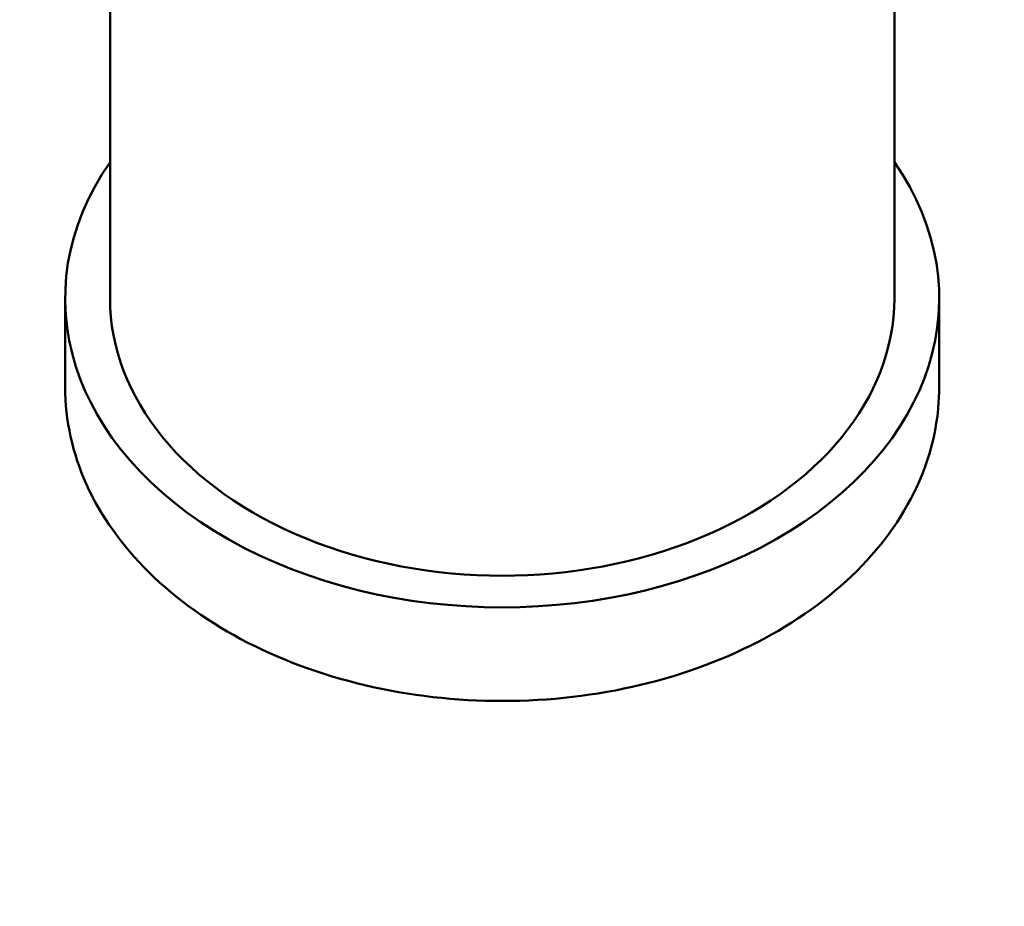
# Model space of a CAD drawing. Header units: inches. Extents: x 1 to 203, y 4 to 128.
# Tile 24 of 111: x 70.04 to 71.36, y 79.17 to 80.36. Entities that reach past the tile are written whole.
import ezdxf

# ---------------------------------------------------------------- set-up
doc = ezdxf.new("R2010")
doc.units = ezdxf.units.IN
doc.header["$LTSCALE"] = 6
doc.header["$MEASUREMENT"] = 0
doc.layers.add('Symbol (ANSI)', color=7, linetype='Continuous', lineweight=25)
doc.layers.add('Visible (ANSI)', color=7, linetype='Continuous', lineweight=50)
doc.styles.add('Note Text (ANSI)', font='tahoma.ttf')
doc.dimstyles.new('Default (ANSI)$7', dxfattribs={"dimscale": 6, "dimtxt": 0.12, "dimasz": 0.098425, "dimexe": 0.125, "dimexo": 0.0625, "dimgap": 0.031496, "dimtad": 0, "dimtih": 1, "dimtoh": 1, "dimrnd": 1e-08, "dimzin": 4, "dimdsep": 46, "dimtxsty": 'Note Text (ANSI)', "dimcen": 0.09, "dimdle": 0.393701, "dimclrd": 256, "dimclre": 256, "dimclrt": 256, "dimadec": 0, "dimazin": 1, "dimtfac": 1, "dimtofl": 0, "dimtmove": 0, "dimatfit": 3, "dimfxl": 1, "dimtolj": 1, "dimtzin": 4, "dimlwd": -1, "dimlwe": -1, "dimarcsym": 0})

msp = doc.modelspace()

# ---------------------------------------------------------------- linework, layer by layer
at = {"layer": 'Visible (ANSI)'}
for p, q in [((70.1616, 79.9874), (70.1616, 80.7122)), ((71.2116, 79.9874), (71.2116, 80.7122)), ((70.1016, 79.8684), (70.1016, 79.9874)), ((71.2716, 79.8684), (71.2716, 79.9874))]:
    msp.add_line(p, q, dxfattribs=at)
for major_axis, start_param, end_param in [((-0.585, 0), 5.826311, 9.881652), ((-0.525, 0), 0, 3.141593)]:
    msp.add_ellipse((70.6866, 79.9874), major_axis=major_axis, ratio=0.707107, start_param=start_param, end_param=end_param, dxfattribs=at)
msp.add_open_spline([(70.1016, 79.8684), (70.1016, 79.8242), (70.1114, 79.7801), (70.1493, 79.696), (70.1777, 79.6562), (70.2508, 79.5842), (70.2957, 79.5524), (70.3974, 79.5003), (70.4542, 79.4802), (70.5738, 79.4538), (70.6365, 79.4475), (70.7616, 79.4494), (70.8239, 79.4576), (70.9419, 79.4876), (70.9976, 79.5095), (71.0965, 79.565), (71.1399, 79.5985), (71.2093, 79.674), (71.2355, 79.7158), (71.2649, 79.7951), (71.2716, 79.8317), (71.2716, 79.8684)], degree=3, knots=[6.283185, 6.283185, 6.283185, 6.283185, 6.591928, 6.591928, 6.905881, 6.905881, 7.227121, 7.227121, 7.551137, 7.551137, 7.875473, 7.875473, 8.199754, 8.199754, 8.524095, 8.524095, 8.84795, 8.84795, 9.168403, 9.168403, 9.424778, 9.424778, 9.424778, 9.424778], dxfattribs=at)

# ---------------------------------------------------------------- leaders
at = {"layer": 'Symbol (ANSI)', "annotation_type": 0, "has_hookline": 1, "hookline_direction": 0, "text_width": 8.9258}
msp.add_leader([(70.9826, 80.659), (73.912, 79.1734), (74.5025, 79.1734)], dimstyle='Default (ANSI)$7', override={"dimtad": 0}, dxfattribs=at)

doc.saveas('drawing.dxf')
